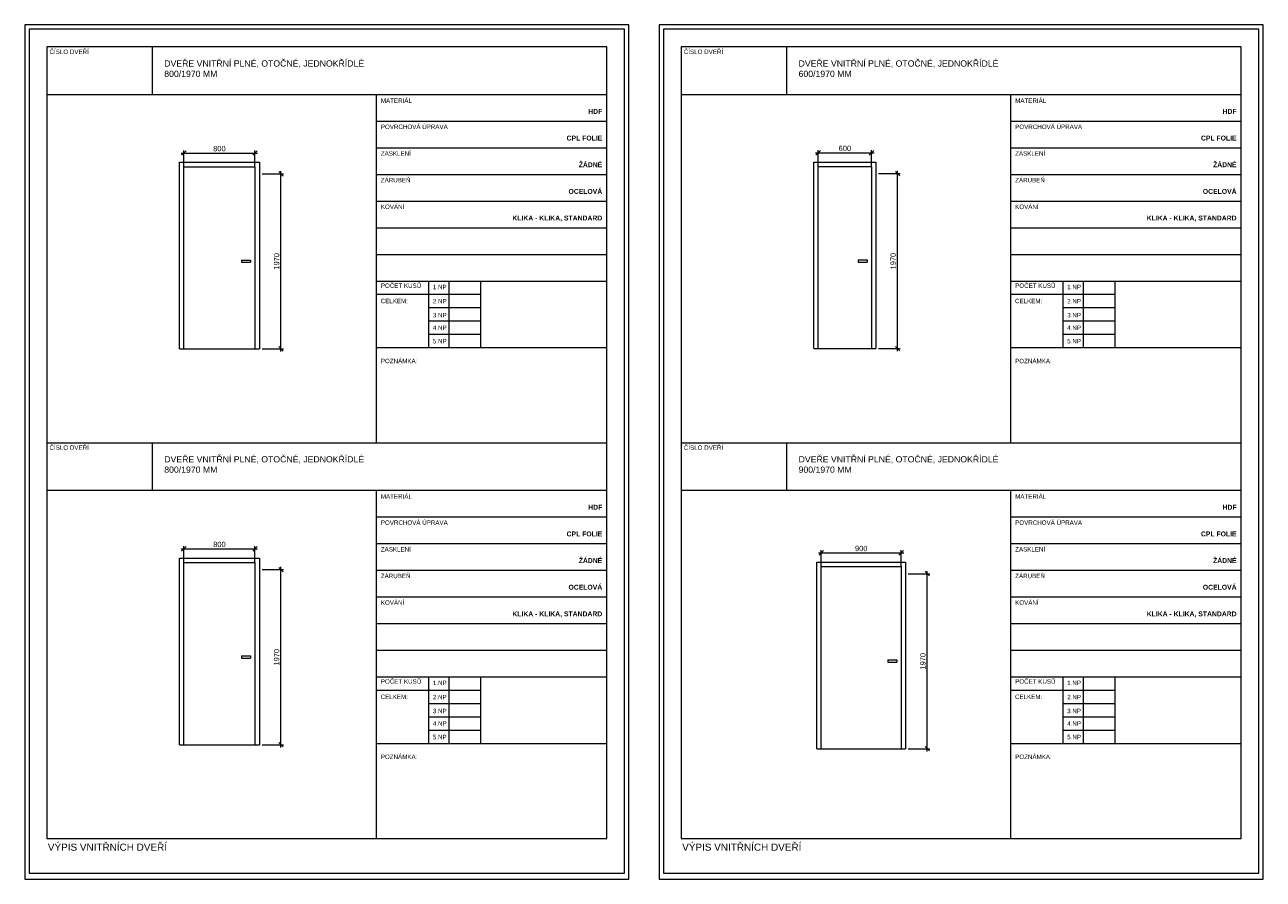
# Model space of a CAD drawing. Header units: millimetres. Extents: x 1370 to 200126, y -9734 to 86273.
# Tile 9 of 23: x 42953 to 56893, y 35476 to 45093. Entities that reach past the tile are written whole.
import ezdxf

# ---------------------------------------------------------------- set-up
doc = ezdxf.new("R2010")
doc.units = ezdxf.units.MM
doc.layers.get('0').update_dxf_attribs({"plot": 0})
doc.layers.add('000_NETISK', color=32, linetype='Continuous', lineweight=9, plot=False)
for name, color, linetype, lineweight in [('01_STAV_DVERE', 21, 'Continuous', 9), ('01_STAV_popis100', 4, 'Continuous', 13), ('AA_DVEŘE VNITŘNÍ', 21, 'Continuous', 15), ('AA_KOTY', 4, 'Continuous', 13), ('AA_POPIS', 7, 'Continuous', 13)]:
    doc.layers.add(name, color=color, linetype=linetype, lineweight=lineweight)
doc.styles.add('5.0 M50', font='arial.ttf', dxfattribs={"height": 250})
doc.styles.add('KCA', font='arial.ttf')
doc.styles.get("Standard").update_dxf_attribs({"font": 'arial.ttf'})
doc.dimstyles.new('AS20', dxfattribs={"dimtxt": 60, "dimasz": 50, "dimexe": 30, "dimexo": 30, "dimgap": 20, "dimtad": 0, "dimdec": 0, "dimrnd": 5, "dimdsep": 46, "dimtxsty": 'KCA', "dimblk1": 'OBLIQUE', "dimblk2": 'OBLIQUE', "dimsah": 1, "dimcen": 100, "dimdle": 30, "dimclrd": 256, "dimclre": 256, "dimclrt": 256, "dimadec": 0, "dimazin": 0, "dimtfac": 0.8, "dimtdec": 0, "dimtix": 1, "dimtmove": 1, "dimatfit": 0, "dimldrblk": 'OPEN', "dimfxl": 1, "dimtvp": 0.8, "dimtolj": 1, "dimlwd": -1, "dimlwe": -1, "dimarcsym": 0})

# ---------------------------------------------------------------- blocks, each defined once
blk = doc.blocks.new('_OBLIQUE')
at = {"color": 0, "linetype": 'ByBlock'}
blk.add_line((-0.5, -0.5), (0.5, 0.5), dxfattribs=at)
blk = doc.blocks.new('*D86')
at = {"layer": 'AA_KOTY', "transparency": 16777216}
for p, q in [((52564, 43418), (52807, 43418)), ((52777, 41418), (52777, 43448)), ((52564, 41448), (52807, 41448))]:
    blk.add_line(p, q, dxfattribs=at)
at = {"layer": 'Defpoints', "color": 0, "transparency": 16777216}
for p in [(52534, 43418), (52777, 43418), (52534, 41448)]:
    blk.add_point(p, dxfattribs=at)
at = {"layer": 'AA_KOTY', "transparency": 16777216, "xscale": 50, "yscale": 50, "zscale": 50}
for p, rotation in [((52777, 43418), 90), ((52777, 41448), 270)]:
    blk.add_blockref('_OBLIQUE', p, dxfattribs=dict(at, rotation=rotation))
at = {"layer": 'AA_KOTY', "transparency": 16777216, "insert": (52728, 42433), "char_height": 60, "attachment_point": 5, "rotation": 90, "style": 'KCA'}
blk.add_mtext('\\A1;1970', dxfattribs=at)
blk = doc.blocks.new('_OPEN')
at = {"color": 0, "linetype": 'ByBlock'}
for p, q in [((-1, 0.17), (0, 0)), ((0, 0), (-1, -0.17)), ((0, 0), (-1, 0))]:
    blk.add_line(p, q, dxfattribs=at)
blk = doc.blocks.new('*U49')
at = {"layer": '01_STAV_DVERE', "color": 0, "linetype": 'ByBlock', "lineweight": -2}
for p, q in [((0, 0), (0, 2100)), ((0, 2100), (700, 2100)), ((700, 2100), (700, 0)), ((50, 0), (50, 2050)), ((50, 2050), (650, 2050)), ((650, 2050), (650, 0)), ((500, 1000), (500, 975)), ((500, 1000), (600, 1000)), ((600, 1000), (600, 975)), ((500, 975), (600, 975)), ((0, 0), (700, 0))]:
    blk.add_line(p, q, dxfattribs=at)
blk = doc.blocks.new('*D87')
at = {"layer": 'AA_KOTY', "transparency": 16777216}
for p, q in [((51854, 43652), (52514, 43652)), ((51884, 43498), (51884, 43682)), ((52484, 43498), (52484, 43682))]:
    blk.add_line(p, q, dxfattribs=at)
at = {"layer": 'Defpoints', "color": 0, "transparency": 16777216}
for p in [(52484, 43652), (51884, 43468), (52484, 43468)]:
    blk.add_point(p, dxfattribs=at)
at = {"layer": 'AA_KOTY', "transparency": 16777216, "xscale": 50, "yscale": 50, "zscale": 50, "rotation": 180}
blk.add_blockref('_OBLIQUE', (51884, 43652), dxfattribs=at)
at = {"layer": 'AA_KOTY', "transparency": 16777216, "xscale": 50, "yscale": 50, "zscale": 50}
blk.add_blockref('_OBLIQUE', (52484, 43652), dxfattribs=at)
at = {"layer": 'AA_KOTY', "transparency": 16777216, "insert": (52184, 43701), "char_height": 60, "attachment_point": 5, "style": 'KCA'}
blk.add_mtext('\\A1;600', dxfattribs=at)
blk = doc.blocks.new('*D66')
at = {"layer": 'AA_KOTY', "transparency": 16777216}
for p, q in [((52898, 38914), (53141, 38914)), ((53111, 36914), (53111, 38944)), ((52898, 36944), (53141, 36944))]:
    blk.add_line(p, q, dxfattribs=at)
at = {"layer": 'Defpoints', "color": 0, "transparency": 16777216}
for p in [(52868, 38914), (53111, 38914), (52868, 36944)]:
    blk.add_point(p, dxfattribs=at)
at = {"layer": 'AA_KOTY', "transparency": 16777216, "xscale": 50, "yscale": 50, "zscale": 50}
for p, rotation in [((53111, 38914), 90), ((53111, 36944), 270)]:
    blk.add_blockref('_OBLIQUE', p, dxfattribs=dict(at, rotation=rotation))
at = {"layer": 'AA_KOTY', "transparency": 16777216, "insert": (53062, 37929), "char_height": 60, "attachment_point": 5, "rotation": 90, "style": 'KCA'}
blk.add_mtext('\\A1;1970', dxfattribs=at)
blk = doc.blocks.new('*U47')
at = {"layer": '01_STAV_DVERE', "color": 0, "linetype": 'ByBlock', "lineweight": -2}
for p, q in [((0, 0), (0, 2100)), ((0, 2100), (1000, 2100)), ((1000, 2100), (1000, 0)), ((50, 0), (50, 2050)), ((50, 2050), (950, 2050)), ((950, 2050), (950, 0)), ((800, 1000), (800, 975)), ((800, 1000), (900, 1000)), ((900, 1000), (900, 975)), ((800, 975), (900, 975)), ((0, 0), (1000, 0))]:
    blk.add_line(p, q, dxfattribs=at)
blk = doc.blocks.new('*D67')
at = {"layer": 'AA_KOTY', "transparency": 16777216}
for p, q in [((51918, 38994), (51918, 39179)), ((52818, 38994), (52818, 39179)), ((51888, 39149), (52848, 39149))]:
    blk.add_line(p, q, dxfattribs=at)
at = {"layer": 'Defpoints', "color": 0, "transparency": 16777216}
for p in [(52818, 39149), (51918, 38964), (52818, 38964)]:
    blk.add_point(p, dxfattribs=at)
at = {"layer": 'AA_KOTY', "transparency": 16777216, "xscale": 50, "yscale": 50, "zscale": 50, "rotation": 180}
blk.add_blockref('_OBLIQUE', (51918, 39149), dxfattribs=at)
at = {"layer": 'AA_KOTY', "transparency": 16777216, "xscale": 50, "yscale": 50, "zscale": 50}
blk.add_blockref('_OBLIQUE', (52818, 39149), dxfattribs=at)
at = {"layer": 'AA_KOTY', "transparency": 16777216, "insert": (52368, 39198), "char_height": 60, "attachment_point": 5, "style": 'KCA'}
blk.add_mtext('\\A1;900', dxfattribs=at)
blk = doc.blocks.new('*D68')
at = {"layer": 'AA_KOTY', "transparency": 16777216}
for p, q in [((45624, 43415), (45867, 43415)), ((45837, 41415), (45837, 43445)), ((45624, 41445), (45867, 41445))]:
    blk.add_line(p, q, dxfattribs=at)
at = {"layer": 'Defpoints', "color": 0, "transparency": 16777216}
for p in [(45594, 43415), (45837, 43415), (45594, 41445)]:
    blk.add_point(p, dxfattribs=at)
at = {"layer": 'AA_KOTY', "transparency": 16777216, "xscale": 50, "yscale": 50, "zscale": 50}
for p, rotation in [((45837, 43415), 90), ((45837, 41445), 270)]:
    blk.add_blockref('_OBLIQUE', p, dxfattribs=dict(at, rotation=rotation))
at = {"layer": 'AA_KOTY', "transparency": 16777216, "insert": (45788, 42430), "char_height": 60, "attachment_point": 5, "rotation": 90, "style": 'KCA'}
blk.add_mtext('\\A1;1970', dxfattribs=at)
blk = doc.blocks.new('*U46')
at = {"layer": '01_STAV_DVERE', "color": 0, "linetype": 'ByBlock', "lineweight": -2}
for p, q in [((0, 0), (0, 2100)), ((0, 2100), (900, 2100)), ((900, 2100), (900, 0)), ((50, 0), (50, 2050)), ((50, 2050), (850, 2050)), ((850, 2050), (850, 0)), ((700, 1000), (700, 975)), ((700, 1000), (800, 1000)), ((800, 1000), (800, 975)), ((700, 975), (800, 975)), ((0, 0), (900, 0))]:
    blk.add_line(p, q, dxfattribs=at)
blk = doc.blocks.new('*D69')
at = {"layer": 'AA_KOTY', "transparency": 16777216}
for p, q in [((44714, 43649), (45574, 43649)), ((44744, 43495), (44744, 43679)), ((45544, 43495), (45544, 43679))]:
    blk.add_line(p, q, dxfattribs=at)
at = {"layer": 'Defpoints', "color": 0, "transparency": 16777216}
for p in [(45544, 43649), (44744, 43465), (45544, 43465)]:
    blk.add_point(p, dxfattribs=at)
at = {"layer": 'AA_KOTY', "transparency": 16777216, "xscale": 50, "yscale": 50, "zscale": 50, "rotation": 180}
blk.add_blockref('_OBLIQUE', (44744, 43649), dxfattribs=at)
at = {"layer": 'AA_KOTY', "transparency": 16777216, "xscale": 50, "yscale": 50, "zscale": 50}
blk.add_blockref('_OBLIQUE', (45544, 43649), dxfattribs=at)
at = {"layer": 'AA_KOTY', "transparency": 16777216, "insert": (45144, 43699), "char_height": 60, "attachment_point": 5, "style": 'KCA'}
blk.add_mtext('\\A1;800', dxfattribs=at)
blk = doc.blocks.new('*D70')
at = {"layer": 'AA_KOTY', "transparency": 16777216}
for p, q in [((45624, 38960), (45867, 38960)), ((45837, 36960), (45837, 38990)), ((45624, 36990), (45867, 36990))]:
    blk.add_line(p, q, dxfattribs=at)
at = {"layer": 'Defpoints', "color": 0, "transparency": 16777216}
for p in [(45594, 38960), (45837, 38960), (45594, 36990)]:
    blk.add_point(p, dxfattribs=at)
at = {"layer": 'AA_KOTY', "transparency": 16777216, "xscale": 50, "yscale": 50, "zscale": 50}
for p, rotation in [((45837, 38960), 90), ((45837, 36990), 270)]:
    blk.add_blockref('_OBLIQUE', p, dxfattribs=dict(at, rotation=rotation))
at = {"layer": 'AA_KOTY', "transparency": 16777216, "insert": (45788, 37975), "char_height": 60, "attachment_point": 5, "rotation": 90, "style": 'KCA'}
blk.add_mtext('\\A1;1970', dxfattribs=at)
blk = doc.blocks.new('*D71')
at = {"layer": 'AA_KOTY', "transparency": 16777216}
for p, q in [((44714, 39194), (45574, 39194)), ((44744, 39040), (44744, 39224)), ((45544, 39040), (45544, 39224))]:
    blk.add_line(p, q, dxfattribs=at)
at = {"layer": 'Defpoints', "color": 0, "transparency": 16777216}
for p in [(45544, 39194), (44744, 39010), (45544, 39010)]:
    blk.add_point(p, dxfattribs=at)
at = {"layer": 'AA_KOTY', "transparency": 16777216, "xscale": 50, "yscale": 50, "zscale": 50, "rotation": 180}
blk.add_blockref('_OBLIQUE', (44744, 39194), dxfattribs=at)
at = {"layer": 'AA_KOTY', "transparency": 16777216, "xscale": 50, "yscale": 50, "zscale": 50}
blk.add_blockref('_OBLIQUE', (45544, 39194), dxfattribs=at)
at = {"layer": 'AA_KOTY', "transparency": 16777216, "insert": (45144, 39244), "char_height": 60, "attachment_point": 5, "style": 'KCA'}
blk.add_mtext('\\A1;800', dxfattribs=at)

msp = doc.modelspace()

# ---------------------------------------------------------------- linework, layer by layer
at = {"layer": '000_NETISK', "color": 7, "ltscale": 1000}
for points in [[(42953, 45092.9), (42953, 35475.7), (49753, 35475.7), (49753, 45092.9)], [(42953, 35475.7), (49753, 35475.7), (49753, 45092.9), (42953, 45092.9)], [(43003, 45042.9), (43003, 35543.3), (49703, 35543.3), (49703, 45042.9)], [(50093, 45092.9), (50093, 35475.7), (56893, 35475.7), (56893, 45092.9)], [(50093, 35475.7), (56893, 35475.7), (56893, 45092.9), (50093, 45092.9)], [(50143, 45042.9), (50143, 35543.3), (56843, 35543.3), (56843, 45042.9)]]:
    msp.add_lwpolyline(points, close=True, dxfattribs=at)
at = {"layer": '01_STAV_popis100', "color": 7, "ltscale": 1000}
for p, q in [((44388, 44842.9), (44388, 44308.9)), ((51528, 44842.9), (51528, 44308.9)), ((43203, 44308.9), (49503, 44308.9)), ((46910, 44308.9), (46910, 40385.4)), ((50343, 44308.9), (56643, 44308.9)), ((54050, 44308.9), (54050, 40385.4)), ((46910, 44008.9), (49503, 44008.9)), ((54050, 44008.9), (56643, 44008.9)), ((46910, 43708.9), (49503, 43708.9)), ((54050, 43708.9), (56643, 43708.9)), ((46910, 43408.9), (49503, 43408.9)), ((54050, 43408.9), (56643, 43408.9)), ((46910, 43108.9), (49503, 43108.9)), ((54050, 43108.9), (56643, 43108.9)), ((46910, 42808.9), (49503, 42808.9)), ((54050, 42808.9), (56643, 42808.9)), ((46910, 42508.9), (49503, 42508.9)), ((54050, 42508.9), (56643, 42508.9)), ((46910, 42208.9), (49503, 42208.9)), ((47495.5, 42208.9), (47495.5, 41458.9)), ((47725, 42208.9), (47725, 41458.9)), ((48081, 42208.9), (48081, 41458.9)), ((54050, 42208.9), (56643, 42208.9)), ((54635.5, 42208.9), (54635.5, 41458.9)), ((54865, 42208.9), (54865, 41458.9)), ((55221, 42208.9), (55221, 41458.9)), ((46910, 42058.9), (48081, 42058.9)), ((54050, 42058.9), (55221, 42058.9)), ((47495.5, 41908.9), (48081, 41908.9)), ((54635.5, 41908.9), (55221, 41908.9)), ((47495.5, 41758.9), (48081, 41758.9)), ((54635.5, 41758.9), (55221, 41758.9)), ((47495.5, 41608.9), (48081, 41608.9)), ((54635.5, 41608.9), (55221, 41608.9)), ((46910, 41458.9), (49503, 41458.9)), ((54050, 41458.9), (56643, 41458.9)), ((43203, 40387.9), (49503, 40387.9)), ((44388, 40387.9), (44388, 39853.9)), ((50343, 40387.9), (56643, 40387.9)), ((51528, 40387.9), (51528, 39853.9)), ((43203, 39853.9), (49503, 39853.9)), ((46910, 39853.9), (46910, 35930.4)), ((50343, 39853.9), (56643, 39853.9)), ((54050, 39853.9), (54050, 35930.4)), ((46910, 39553.9), (49503, 39553.9)), ((46910, 39553.9), (49503, 39553.9)), ((54050, 39553.9), (56643, 39553.9)), ((54050, 39553.9), (56643, 39553.9)), ((46910, 39253.9), (49503, 39253.9)), ((46910, 39253.9), (49503, 39253.9)), ((54050, 39253.9), (56643, 39253.9)), ((54050, 39253.9), (56643, 39253.9)), ((46910, 38953.9), (49503, 38953.9)), ((46910, 38953.9), (49503, 38953.9)), ((54050, 38953.9), (56643, 38953.9)), ((54050, 38953.9), (56643, 38953.9)), ((46910, 38653.9), (49503, 38653.9)), ((46910, 38653.9), (49503, 38653.9)), ((54050, 38653.9), (56643, 38653.9)), ((54050, 38653.9), (56643, 38653.9)), ((46910, 38353.9), (49503, 38353.9)), ((46910, 38353.9), (49503, 38353.9)), ((54050, 38353.9), (56643, 38353.9)), ((54050, 38353.9), (56643, 38353.9)), ((46910, 38053.9), (49503, 38053.9)), ((46910, 38053.9), (49503, 38053.9)), ((54050, 38053.9), (56643, 38053.9)), ((54050, 38053.9), (56643, 38053.9)), ((46910, 37753.9), (49503, 37753.9)), ((46910, 37753.9), (49503, 37753.9)), ((47495.5, 37753.9), (47495.5, 37003.9)), ((47495.5, 37753.9), (47495.5, 37003.9)), ((47725, 37753.9), (47725, 37003.9)), ((47725, 37753.9), (47725, 37003.9)), ((48081, 37753.9), (48081, 37003.9)), ((48081, 37753.9), (48081, 37003.9)), ((54050, 37753.9), (56643, 37753.9)), ((54050, 37753.9), (56643, 37753.9)), ((54635.5, 37753.9), (54635.5, 37003.9)), ((54635.5, 37753.9), (54635.5, 37003.9)), ((54865, 37753.9), (54865, 37003.9)), ((54865, 37753.9), (54865, 37003.9)), ((55221, 37753.9), (55221, 37003.9)), ((55221, 37753.9), (55221, 37003.9)), ((46910, 37603.9), (48081, 37603.9)), ((46910, 37603.9), (48081, 37603.9)), ((54050, 37603.9), (55221, 37603.9)), ((54050, 37603.9), (55221, 37603.9)), ((47495.5, 37453.9), (48081, 37453.9)), ((47495.5, 37453.9), (48081, 37453.9)), ((54635.5, 37453.9), (55221, 37453.9)), ((54635.5, 37453.9), (55221, 37453.9)), ((47495.5, 37303.9), (48081, 37303.9)), ((47495.5, 37303.9), (48081, 37303.9)), ((54635.5, 37303.9), (55221, 37303.9)), ((54635.5, 37303.9), (55221, 37303.9)), ((47495.5, 37153.9), (48081, 37153.9)), ((47495.5, 37153.9), (48081, 37153.9)), ((54635.5, 37153.9), (55221, 37153.9)), ((54635.5, 37153.9), (55221, 37153.9)), ((46910, 37003.9), (49503, 37003.9)), ((46910, 37003.9), (49503, 37003.9)), ((54050, 37003.9), (56643, 37003.9)), ((54050, 37003.9), (56643, 37003.9))]:
    msp.add_line(p, q, dxfattribs=at)
for points in [[(43203, 44842.9), (43203, 35932.9), (49503, 35932.9), (49503, 44842.9)], [(50343, 44842.9), (50343, 35932.9), (56643, 35932.9), (56643, 44842.9)]]:
    msp.add_lwpolyline(points, close=True, dxfattribs=at)

# ---------------------------------------------------------------- block references
at = {"layer": 'AA_DVEŘE VNITŘNÍ', "color": 7}
for name, p in [('*U46', (44694.1, 41445.1)), ('*U49', (51834.1, 41447.6)), ('*U46', (44694.1, 36990.1)), ('*U47', (51867.5, 36944.3))]:
    msp.add_blockref(name, p, dxfattribs=at)

# ---------------------------------------------------------------- texts
at = {"layer": 'AA_POPIS', "color": 7, "attachment_point": 1, "rotation": 359.99437, "style": '5.0 M50'}
for s, width, heights, insert, char_height in [('\\A1;ČÍSLO DVEŘÍ', 1156.466, [0], (43231.5, 44813.8), 50), ('\\A1;ČÍSLO DVEŘÍ', 1156.466, [0], (50371.5, 44813.8), 50), ('\\A1;DVEŘE VNITŘNÍ PLNÉ, OTOČNÉ, JEDNOKŘÍDLÉ\\P800/1970 MM', 3185.769, [0], (44523.2, 44692.3), 70), ('\\A1;DVEŘE VNITŘNÍ PLNÉ, OTOČNÉ, JEDNOKŘÍDLÉ\\P600/1970 MM', 3185.769, [0], (51663.2, 44692.3), 70), ('MATERIÁL', 672.312, [0], (46961, 44263.9), 50), ('MATERIÁL', 672.312, [0], (54101, 44263.9), 50), ('POVRCHOVÁ ÚPRAVA', 1088.492, [0], (46961, 43969.4), 50), ('POVRCHOVÁ ÚPRAVA', 1088.492, [0], (54101, 43969.4), 50), ('ZASKLENÍ', 672.312, [0], (46961, 43669.4), 50), ('ZASKLENÍ', 672.312, [0], (54101, 43669.4), 50), ('ZÁRUBEŇ', 942.754, [0], (46961, 43369.4), 50), ('ZÁRUBEŇ', 942.754, [0], (54101, 43369.4), 50), ('KOVÁNÍ', 942.754, [0], (46961, 43069.4), 50), ('KOVÁNÍ', 942.754, [0], (54101, 43069.4), 50), ('\\pi166.95;1', 356, [60.2], (33445, 42170.8), 60), ('POČET KUSŮ', 942.754, [0], (46961, 42181.4), 50), ('1.NP', 942.754, [0], (47546.5, 42165.9), 50), ('\\pi166.95;1', 356, [60.2], (40585, 42170.8), 60), ('POČET KUSŮ', 942.754, [0], (54101, 42181.4), 50), ('1.NP', 942.754, [0], (54686.5, 42165.9), 50), ('CELKEM:', 942.754, [0], (46959, 42009), 50), ('2.NP', 942.754, [0], (47546.5, 42005.8), 50), ('CELKEM:', 942.754, [0], (54099, 42009), 50), ('2.NP', 942.754, [0], (54686.5, 42005.8), 50), ('3.NP', 942.754, [0], (47546.5, 41849.4), 50), ('3.NP', 942.754, [0], (54686.5, 41849.4), 50), ('4.NP', 942.754, [0], (47546.5, 41707.8), 50), ('\\pi281.7;1', 585.5, [0], (32630, 41706.4), 60), ('4.NP', 942.754, [0], (54686.5, 41707.8), 50), ('\\pi281.7;1', 585.5, [0], (39770, 41706.4), 60), ('5.NP', 942.754, [0], (47546.5, 41556.1), 50), ('5.NP', 942.754, [0], (54686.5, 41556.1), 50), ('POZNÁMKA:', 942.754, [0], (46961, 41333.6), 50), ('POZNÁMKA:', 942.754, [0], (54101, 41333.6), 50), ('\\A1;ČÍSLO DVEŘÍ', 1156.466, [0], (43231.5, 40358.8), 50), ('\\A1;ČÍSLO DVEŘÍ', 1156.466, [0], (50371.5, 40358.8), 50), ('\\A1;DVEŘE VNITŘNÍ PLNÉ, OTOČNÉ, JEDNOKŘÍDLÉ\\P800/1970 MM', 3185.769, [0], (44523.2, 40237.3), 70), ('\\A1;DVEŘE VNITŘNÍ PLNÉ, OTOČNÉ, JEDNOKŘÍDLÉ\\P900/1970 MM', 3185.769, [0], (51663.2, 40237.3), 70), ('MATERIÁL', 672.312, [0], (46961, 39808.9), 50), ('MATERIÁL', 672.312, [0], (54101, 39808.9), 50), ('POVRCHOVÁ ÚPRAVA', 1088.492, [0], (46961, 39514.4), 50), ('POVRCHOVÁ ÚPRAVA', 1088.492, [0], (54101, 39514.4), 50), ('ZASKLENÍ', 672.312, [0], (46961, 39214.4), 50), ('ZASKLENÍ', 672.312, [0], (54101, 39214.4), 50), ('ZÁRUBEŇ', 942.754, [0], (46961, 38914.4), 50), ('ZÁRUBEŇ', 942.754, [0], (54101, 38914.4), 50), ('KOVÁNÍ', 942.754, [0], (46961, 38614.4), 50), ('KOVÁNÍ', 942.754, [0], (54101, 38614.4), 50), ('\\pi166.95;1', 356, [60.2], (33445, 37715.8), 60), ('POČET KUSŮ', 942.754, [0], (46961, 37726.4), 50), ('1.NP', 942.754, [0], (47546.5, 37710.9), 50), ('\\pi166.95;1', 356, [60.2], (40585, 37715.8), 60), ('POČET KUSŮ', 942.754, [0], (54101, 37726.4), 50), ('1.NP', 942.754, [0], (54686.5, 37710.9), 50), ('CELKEM:', 942.754, [0], (46959, 37554), 50), ('2.NP', 942.754, [0], (47546.5, 37550.8), 50), ('CELKEM:', 942.754, [0], (54099, 37554), 50), ('2.NP', 942.754, [0], (54686.5, 37550.8), 50), ('3.NP', 942.754, [0], (47546.5, 37394.4), 50), ('3.NP', 942.754, [0], (54686.5, 37394.4), 50), ('4.NP', 942.754, [0], (47546.5, 37252.8), 50), ('\\pi281.7;1', 585.5, [0], (32630, 37251.4), 60), ('4.NP', 942.754, [0], (54686.5, 37252.8), 50), ('\\pi281.7;1', 585.5, [0], (39770, 37251.4), 60), ('5.NP', 942.754, [0], (47546.5, 37101.1), 50), ('5.NP', 942.754, [0], (54686.5, 37101.1), 50), ('POZNÁMKA:', 942.754, [0], (46961, 36878.6), 50), ('POZNÁMKA:', 942.754, [0], (54101, 36878.6), 50), ('VÝPIS VNITŘNÍCH DVEŘÍ', 1635, [0], (43213, 35876.5), 80), ('VÝPIS VNITŘNÍCH DVEŘÍ', 1635, [0], (50353, 35876.5), 80)]:
    msp.add_mtext_dynamic_manual_height_columns(s, width=width, gutter_width=1250, heights=heights, dxfattribs=dict(at, insert=insert, char_height=char_height))
at = {"layer": 'AA_POPIS', "color": 7, "char_height": 55, "attachment_point": 3, "rotation": 359.99437}
for s, insert in [('\\pt1155;{\\fArial|b1|i0|c238|p34;HDF}', (49453, 44144.9)), ('\\pt1155;{\\fArial|b1|i0|c238|p34;HDF}', (56593, 44144.9)), ('\\pt1155;{\\fArial|b1|i0|c238|p34;CPL FOLIE}', (49453, 43844.9)), ('\\pt1155;{\\fArial|b1|i0|c238|p34;CPL FOLIE}', (56593, 43844.9)), ('\\pt1155;{\\fArial|b1|i0|c238|p34;ŽÁDNÉ}', (49453, 43544.9)), ('\\pt1155;{\\fArial|b1|i0|c238|p34;ŽÁDNÉ}', (56593, 43544.9)), ('\\pt1155;{\\fArial|b1|i0|c238|p34;OCELOVÁ }', (49453, 43244.9)), ('\\pt1155;{\\fArial|b1|i0|c238|p34;OCELOVÁ }', (56593, 43244.9)), ('\\pt1155;{\\fArial|b1|i0|c238|p34;KLIKA - KLIKA, STANDARD}', (49453, 42944.9)), ('\\pt1155;{\\fArial|b1|i0|c238|p34;KLIKA - KLIKA, STANDARD}', (56593, 42944.9)), ('\\pt1155;{\\fArial|b1|i0|c238|p34;HDF}', (49453, 39689.9)), ('\\pt1155;{\\fArial|b1|i0|c238|p34;HDF}', (56593, 39689.9)), ('\\pt1155;{\\fArial|b1|i0|c238|p34;CPL FOLIE}', (49453, 39389.9)), ('\\pt1155;{\\fArial|b1|i0|c238|p34;CPL FOLIE}', (56593, 39389.9)), ('\\pt1155;{\\fArial|b1|i0|c238|p34;ŽÁDNÉ}', (49453, 39089.9)), ('\\pt1155;{\\fArial|b1|i0|c238|p34;ŽÁDNÉ}', (56593, 39089.9)), ('\\pt1155;{\\fArial|b1|i0|c238|p34;OCELOVÁ }', (49453, 38789.9)), ('\\pt1155;{\\fArial|b1|i0|c238|p34;OCELOVÁ }', (56593, 38789.9)), ('\\pt1155;{\\fArial|b1|i0|c238|p34;KLIKA - KLIKA, STANDARD}', (49453, 38489.9)), ('\\pt1155;{\\fArial|b1|i0|c238|p34;KLIKA - KLIKA, STANDARD}', (56593, 38489.9))]:
    msp.add_mtext_dynamic_manual_height_columns(s, width=2130.527, gutter_width=150, heights=[0], dxfattribs=dict(at, insert=insert))

# ---------------------------------------------------------------- dimensions: what is measured, and where the dimension line sits
at = {"layer": 'AA_KOTY', "color": 7}
for base, p1, p2, picture, middle in [((45544.1, 43649.5), (44744.1, 43465.1), (45544.1, 43465.1), '*D69', (45144.1, 43698.5)), ((52484.1, 43652), (51884.1, 43467.6), (52484.1, 43467.6), '*D87', (52184.1, 43701)), ((45544.1, 39194.5), (44744.1, 39010.1), (45544.1, 39010.1), '*D71', (45144.1, 39243.5)), ((52817.5, 39148.8), (51917.5, 38964.3), (52817.5, 38964.3), '*D67', (52367.5, 39197.8))]:
    dim = msp.add_linear_dim(base=base, p1=p1, p2=p2, dimstyle='AS20', dxfattribs=at)
    dim.commit()
    dim.dimension.update_dxf_attribs({"geometry": picture, "text_midpoint": middle})
for base, p1, p2, picture, middle in [((45837.1, 43415.1), (45594.1, 41445.1), (45594.1, 43415.1), '*D68', (45788.1, 42430.1)), ((52777.1, 43417.6), (52534.1, 41447.6), (52534.1, 43417.6), '*D86', (52728.1, 42432.6)), ((45837.1, 38960.1), (45594.1, 36990.1), (45594.1, 38960.1), '*D70', (45788.1, 37975.1)), ((53110.6, 38914.3), (52867.5, 36944.3), (52867.5, 38914.3), '*D66', (53061.6, 37929.3))]:
    dim = msp.add_linear_dim(base=base, p1=p1, p2=p2, angle=90, dimstyle='AS20', dxfattribs=at)
    dim.commit()
    dim.dimension.update_dxf_attribs({"geometry": picture, "text_midpoint": middle})

doc.saveas('drawing.dxf')
